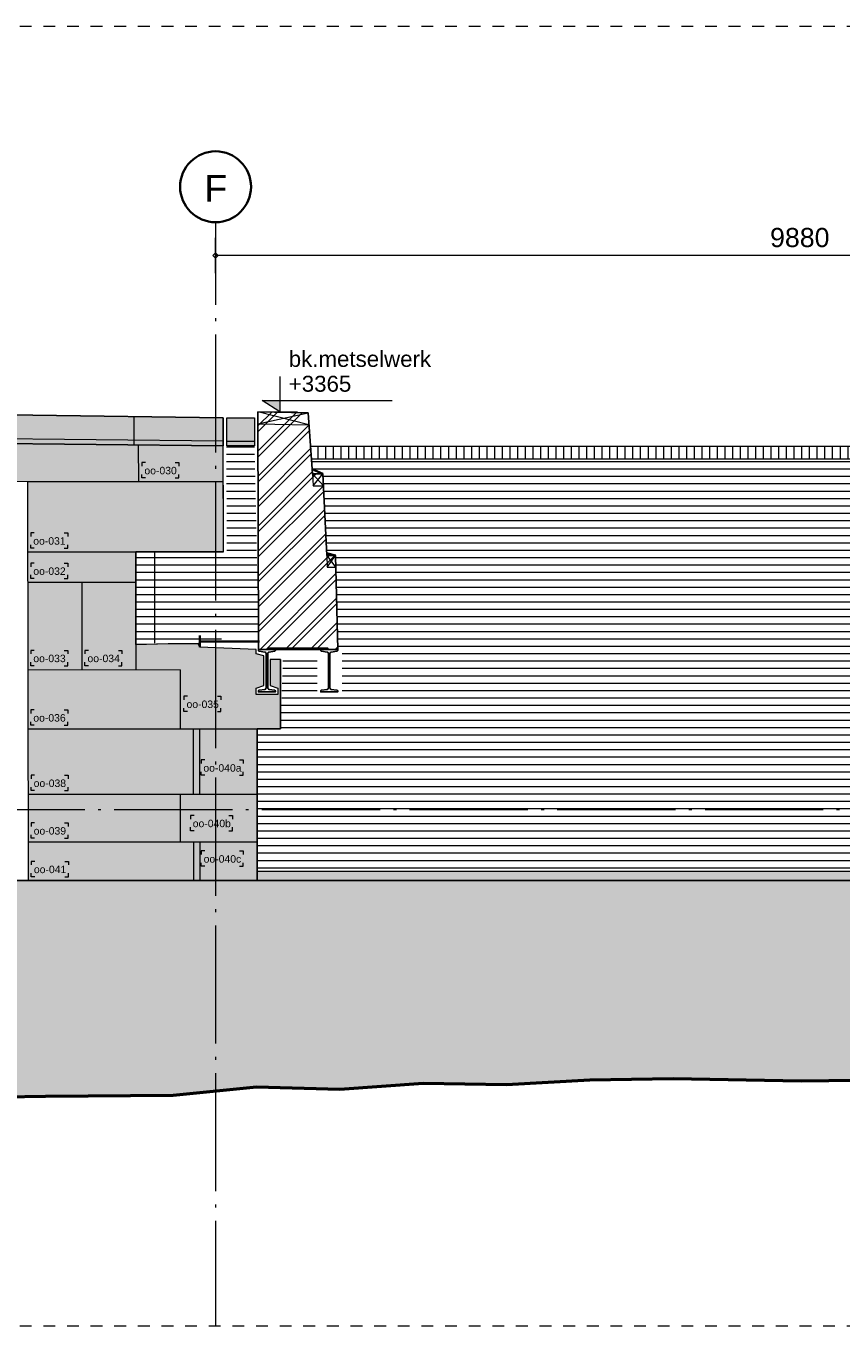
# Model space of a CAD drawing. Extents: x -294884 to 286267, y 0 to 1429765.
# Tile 52 of 99: x -7997 to -1099, y 369935 to 380935. Entities that reach past the tile are written whole.
import ezdxf

# ---------------------------------------------------------------- set-up
doc = ezdxf.new("R2010")
doc.units = 0
doc.header["$MEASUREMENT"] = 0
doc.linetypes.add('DASHDOT', pattern=[1250, 1000, -112.5, 25, -112.5])
doc.linetypes.add('DASHED', pattern=[200, 100, -100])
for name, color, linetype in [('A-0030-STRAMIEN', 1, 'Continuous'), ('A-0038-STR-MAATLIJN', 1, 'Continuous'), ('A-0250-PROFIEL', 1, 'Continuous'), ('A-0306--', 1, 'Continuous'), ('A-0307-TEKST', 7, 'Continuous'), ('A-1130-TXT+MT-BE', 1, 'Continuous')]:
    doc.layers.add(name, color=color, linetype=linetype)
doc.dimstyles.new('@D03ST', dxfattribs={"dimtxt": 162, "dimasz": 1, "dimexe": 0.18, "dimexo": 0.0625, "dimgap": 16.2, "dimtad": 1, "dimdec": 0, "dimzin": 0, "dimdsep": 46, "dimtxsty": 'Standard', "dimblk": '^SD03____100_10', "dimcen": 0.09, "dimse1": 1, "dimse2": 1, "dimclrd": 1, "dimadec": 0, "dimazin": 0, "dimtfac": 1, "dimtdec": 4, "dimtmove": 0, "dimatfit": 3, "dimfxl": 0, "dimtolj": 1, "dimtzin": 0, "dimlwd": 13, "dimarcsym": 0})
pattern_1 = [(0, (0, 0), (0, 62.5), [])]

# ---------------------------------------------------------------- blocks, each defined once
blk = doc.blocks.new('*D')
at = {"color": 1, "linetype": 'Continuous', "lineweight": 13}
for points in [[(62927, 114665), (63143, 119960)], [(63293, 119954), (62993, 119966)], [(79682, 118845), (79383, 118875)], [(79499, 118522), (79533, 118860)], [(79106, 118562), (78808, 118592)], [(78427, 113303), (78957, 118577)], [(79148, 115040), (79499, 118522)], [(79648, 118507), (79349, 118537)], [(79648, 118507), (79349, 118537)], [(78968, 113249), (79148, 115040)], [(79298, 115025), (78999, 115055)], [(79298, 115025), (78999, 115055)], [(63077, 114659), (62777, 114671)], [(78576, 113288), (78278, 113318)], [(79118, 113234), (78819, 113264)], [(79118, 113234), (78819, 113264)], [(78934, 112910), (78968, 113249)], [(79084, 112895), (78785, 112925)], [(-122398, 58428), (-122398, 58128)], [(-117098, 58425), (-117098, 58125)], [(-117098, 58275), (-122398, 58278)], [(26619, -2220), (26619, -1920)], [(26619, -2220), (26619, -1920)], [(31919, -2220), (31919, -1920)], [(31919, -2220), (31919, -1920)], [(26619, -2070), (31919, -2070)], [(26619, -2070), (31919, -2070)], [(117098, -58425), (117098, -58125)], [(122398, -58428), (122398, -58128)], [(117098, -58275), (122398, -58278)]]:
    blk.add_lwpolyline(points, dxfattribs=at)
at = {"color": 7, "linetype": 'Continuous', "lineweight": 18}
for points in [[(63166, 119959), (63144, 119983), (63120, 119961), (63142, 119937)], [(79555, 118858), (79535, 118883), (79510, 118863), (79530, 118838)], [(78980, 118574), (78960, 118599), (78934, 118579), (78955, 118554)], [(79521, 118520), (79501, 118545), (79476, 118524), (79496, 118499)], [(79521, 118520), (79501, 118545), (79476, 118524), (79496, 118499)], [(79171, 115037), (79151, 115063), (79126, 115042), (79146, 115017)], [(79171, 115037), (79151, 115063), (79126, 115042), (79146, 115017)], [(62950, 114664), (62928, 114688), (62904, 114666), (62926, 114642)], [(78450, 113301), (78429, 113326), (78404, 113305), (78425, 113280)], [(78991, 113246), (78971, 113272), (78945, 113251), (78966, 113226)], [(78991, 113246), (78971, 113272), (78945, 113251), (78966, 113226)], [(78957, 112908), (78937, 112933), (78911, 112913), (78932, 112888)], [(-122398, 58301), (-122421, 58278), (-122398, 58255), (-122375, 58278)], [(-117098, 58298), (-117121, 58275), (-117098, 58252), (-117075, 58275)], [(26619, -2093), (26642, -2070), (26619, -2047), (26596, -2070)], [(26619, -2093), (26642, -2070), (26619, -2047), (26596, -2070)], [(31919, -2093), (31942, -2070), (31919, -2047), (31896, -2070)], [(31919, -2093), (31942, -2070), (31919, -2047), (31896, -2070)], [(117098, -58298), (117121, -58275), (117098, -58252), (117075, -58275)], [(122398, -58301), (122421, -58278), (122398, -58255), (122375, -58278)]]:
    blk.add_lwpolyline(points, close=True, dxfattribs=at)
at = {"layer": 'A-0030-STRAMIEN', "color": 1, "linetype": 'Continuous', "lineweight": 13}
for points in [[(139855, 104285), (140818, 109496)], [(140965, 109469), (140670, 109524)], [(140003, 104257), (139708, 104312)], [(150193, -2166), (150193, -1866)], [(155493, -2166), (155493, -1866)], [(150193, -2016), (155493, -2016)], [(162027, -30782), (162027, -31082)], [(167327, -30782), (167327, -31082)], [(167327, -30932), (162027, -30932)]]:
    blk.add_lwpolyline(points, dxfattribs=at)
at = {"layer": 'A-0030-STRAMIEN', "color": 7, "linetype": 'Continuous', "lineweight": 18}
for points in [[(140840, 109492), (140822, 109519), (140795, 109501), (140814, 109474)], [(139878, 104280), (139859, 104307), (139833, 104289), (139851, 104262)], [(150193, -2039), (150216, -2016), (150193, -1993), (150170, -2016)], [(155493, -2039), (155516, -2016), (155493, -1993), (155470, -2016)], [(162027, -30909), (162004, -30932), (162027, -30955), (162050, -30932)], [(167327, -30909), (167304, -30932), (167327, -30955), (167350, -30932)]]:
    blk.add_lwpolyline(points, close=True, dxfattribs=at)
at = {"layer": 'A-0038-STR-MAATLIJN', "color": 7, "linetype": 'Continuous', "lineweight": 18}
for points in [[(54797, 129790), (54775, 129813), (54751, 129791), (54773, 129768)], [(95253, 122694), (95232, 122719), (95207, 122698), (95228, 122673)], [(54234, 116190), (54212, 116214), (54188, 116192), (54210, 116168)], [(134756, 116152), (134737, 116179), (134711, 116161), (134729, 116134)], [(141535, 114904), (141516, 114930), (141490, 114912), (141508, 114885)], [(140545, 109547), (140527, 109574), (140500, 109555), (140519, 109528)], [(140545, 109547), (140527, 109574), (140500, 109555), (140519, 109528)], [(132961, 106437), (132943, 106463), (132916, 106445), (132934, 106418)], [(139738, 105178), (139720, 105205), (139693, 105186), (139712, 105159)], [(139738, 105178), (139720, 105205), (139693, 105186), (139712, 105159)], [(139583, 104335), (139564, 104362), (139538, 104343), (139556, 104317)], [(93554, 103790), (93533, 103815), (93508, 103794), (93529, 103769)], [(58987, 102748), (59011, 102770), (58989, 102794), (58965, 102772)], [(64710, 102511), (64734, 102533), (64712, 102557), (64688, 102535)], [(136387, 96140), (136414, 96158), (136396, 96185), (136369, 96167)], [(141956, 95112), (141982, 95130), (141964, 95157), (141937, 95138)], [(98415, 84674), (98440, 84695), (98419, 84720), (98394, 84699)], [(105362, 84050), (105387, 84071), (105366, 84096), (105342, 84075)], [(27759, -1278), (27736, -1301), (27759, -1324), (27782, -1301)], [(41370, -1275), (41347, -1298), (41370, -1321), (41393, -1298)], [(80074, -1279), (80051, -1302), (80074, -1325), (80097, -1302)], [(99055, -1275), (99032, -1298), (99055, -1321), (99078, -1298)], [(151050, -1293), (151073, -1270), (151050, -1247), (151027, -1270)], [(160941, -1293), (160964, -1270), (160941, -1247), (160918, -1270)], [(150193, -1739), (150216, -1716), (150193, -1693), (150170, -1716)], [(151050, -1739), (151073, -1716), (151050, -1693), (151027, -1716)], [(151050, -1739), (151073, -1716), (151050, -1693), (151027, -1716)], [(155493, -1739), (155516, -1716), (155493, -1693), (155470, -1716)], [(155493, -1739), (155516, -1716), (155493, -1693), (155470, -1716)], [(160941, -1739), (160964, -1716), (160941, -1693), (160918, -1716)], [(163921, -1806), (163944, -1783), (163921, -1760), (163898, -1783)], [(167496, -1806), (167519, -1783), (167496, -1760), (167473, -1783)], [(85620, -1954), (85643, -1931), (85620, -1908), (85597, -1931)], [(85620, -1954), (85643, -1931), (85620, -1908), (85597, -1931)], [(87964, -2634), (87987, -2611), (87964, -2588), (87941, -2611)], [(89764, -2634), (89787, -2611), (89764, -2588), (89741, -2611)], [(89764, -2634), (89787, -2611), (89764, -2588), (89741, -2611)], [(93264, -2634), (93287, -2611), (93264, -2588), (93241, -2611)], [(16419, -29586), (16442, -29609), (16419, -29632), (16396, -29609)], [(30030, -29589), (30053, -29612), (30030, -29635), (30007, -29612)], [(85801, -29618), (85824, -29641), (85801, -29664), (85778, -29641)], [(104781, -29622), (104804, -29645), (104781, -29668), (104758, -29645)], [(156589, -30076), (156566, -30053), (156589, -30030), (156612, -30053)], [(166470, -30076), (166447, -30053), (166470, -30030), (166492, -30053)], [(91591, -30780), (91568, -30757), (91591, -30734), (91614, -30757)], [(95091, -30780), (95068, -30757), (95091, -30734), (95114, -30757)], [(95091, -30780), (95068, -30757), (95091, -30734), (95114, -30757)], [(96891, -30780), (96868, -30757), (96891, -30734), (96914, -30757)]]:
    blk.add_lwpolyline(points, close=True, dxfattribs=at)
at = {"layer": 'A-0038-STR-MAATLIJN', "color": 1, "linetype": 'Continuous', "lineweight": 13}
for points in [[(54211, 116191), (54774, 129790)], [(54924, 129784), (54624, 129797)], [(93531, 103792), (95230, 122696)], [(95379, 122683), (95080, 122709)], [(54361, 116185), (54061, 116197)], [(134881, 116129), (134586, 116184)], [(132939, 106441), (134733, 116156)], [(140523, 109551), (141512, 114908)], [(141660, 114881), (141365, 114935)], [(140670, 109524), (140375, 109578)], [(140670, 109524), (140375, 109578)], [(139716, 105182), (140523, 109551)], [(133086, 106414), (132791, 106468)], [(139560, 104339), (139716, 105182)], [(139863, 105155), (139568, 105209)], [(139863, 105155), (139568, 105209)], [(139708, 104312), (139413, 104366)], [(93680, 103778), (93382, 103805)], [(58982, 102621), (58994, 102921)], [(58988, 102771), (64711, 102534)], [(64705, 102384), (64717, 102684)], [(136364, 96015), (136419, 96310)], [(136392, 96163), (141960, 95134)], [(141932, 94987), (141987, 95282)], [(98404, 84548), (98430, 84847)], [(98417, 84697), (105364, 84073)], [(105351, 83924), (105378, 84222)], [(27759, -1151), (27759, -1451)], [(41370, -1148), (41370, -1448)], [(80074, -1152), (80074, -1452)], [(99055, -1148), (99055, -1448)], [(151050, -1420), (151050, -1120)], [(160941, -1420), (160941, -1120)], [(41370, -1298), (27759, -1301)], [(99055, -1298), (80074, -1302)], [(151050, -1270), (160941, -1270)], [(150193, -1866), (150193, -1566)], [(151050, -1866), (151050, -1566)], [(151050, -1866), (151050, -1566)], [(155493, -1866), (155493, -1566)], [(155493, -1866), (155493, -1566)], [(160941, -1866), (160941, -1566)], [(163921, -1933), (163921, -1633)], [(167496, -1933), (167496, -1633)], [(150193, -1716), (151050, -1716)], [(151050, -1716), (155493, -1716)], [(155493, -1716), (160941, -1716)], [(85620, -2081), (85620, -1781)], [(85620, -2081), (85620, -1781)], [(163921, -1783), (167496, -1783)], [(87964, -2761), (87964, -2461)], [(89764, -2761), (89764, -2461)], [(89764, -2761), (89764, -2461)], [(93264, -2761), (93264, -2461)], [(87964, -2611), (89764, -2611)], [(89764, -2611), (93264, -2611)], [(16419, -29459), (16419, -29759)], [(30030, -29462), (30030, -29762)], [(85801, -29491), (85801, -29791)], [(104781, -29495), (104781, -29795)], [(16419, -29609), (30030, -29612)], [(85801, -29641), (104781, -29645)], [(156589, -30203), (156589, -29903)], [(166470, -30203), (166470, -29903)], [(166470, -30053), (156589, -30053)], [(91591, -30907), (91591, -30607)], [(95091, -30907), (95091, -30607)], [(95091, -30907), (95091, -30607)], [(96891, -30907), (96891, -30607)], [(95091, -30757), (91591, -30757)], [(96891, -30757), (95091, -30757)]]:
    blk.add_lwpolyline(points, dxfattribs=at)
at = {"layer": 'A-0038-STR-MAATLIJN', "color": 1, "linetype": 'Continuous'}
blk.add_point((85620, -1931), dxfattribs=at)
at = {"layer": 'A-1130-TXT+MT-BE', "color": 7, "linetype": 'Continuous', "lineweight": 18}
for points in [[(63183, 129448), (63161, 129471), (63137, 129449), (63159, 129426)], [(62797, 119974), (62774, 119998), (62751, 119976), (62773, 119952)], [(62797, 119974), (62774, 119998), (62751, 119976), (62773, 119952)], [(62627, 115817), (62605, 115841), (62581, 115819), (62603, 115795)], [(62627, 115817), (62605, 115841), (62581, 115819), (62603, 115795)], [(62581, 114678), (62559, 114702), (62535, 114680), (62557, 114656)], [(-131879, 57937), (-131902, 57914), (-131879, 57891), (-131856, 57914)], [(-122398, 57931), (-122421, 57908), (-122398, 57885), (-122375, 57908)], [(-122398, 57931), (-122421, 57908), (-122398, 57885), (-122375, 57908)], [(-118237, 57929), (-118260, 57906), (-118237, 57883), (-118214, 57906)], [(-118237, 57929), (-118260, 57906), (-118237, 57883), (-118214, 57906)], [(-117097, 57928), (-117120, 57905), (-117097, 57882), (-117074, 57905)], [(26618, -1723), (26641, -1700), (26618, -1677), (26595, -1700)], [(27759, -1723), (27782, -1700), (27759, -1677), (27736, -1700)], [(27759, -1723), (27782, -1700), (27759, -1677), (27736, -1700)], [(31919, -1723), (31942, -1700), (31919, -1677), (31896, -1700)], [(31919, -1723), (31942, -1700), (31919, -1677), (31896, -1700)], [(41400, -1723), (41423, -1700), (41400, -1677), (41377, -1700)], [(25452, -30693), (25475, -30670), (25452, -30647), (25429, -30670)], [(30752, -30693), (30775, -30670), (30752, -30647), (30729, -30670)], [(70982, -33871), (70960, -33848), (70937, -33871), (70960, -33894)], [(115063, -33871), (115040, -33848), (115017, -33871), (115040, -33894)], [(70982, -34871), (70960, -34848), (70937, -34871), (70960, -34894)], [(115063, -34871), (115040, -34848), (115017, -34871), (115040, -34894)], [(117097, -57928), (117120, -57905), (117097, -57882), (117074, -57905)], [(118237, -57929), (118260, -57906), (118237, -57883), (118214, -57906)], [(118237, -57929), (118260, -57906), (118237, -57883), (118214, -57906)], [(122398, -57931), (122421, -57908), (122398, -57885), (122375, -57908)], [(122398, -57931), (122421, -57908), (122398, -57885), (122375, -57908)], [(131879, -57937), (131902, -57914), (131879, -57891), (131856, -57914)]]:
    blk.add_lwpolyline(points, close=True, dxfattribs=at)
at = {"layer": 'A-1130-TXT+MT-BE', "color": 1, "linetype": 'Continuous', "lineweight": 13}
for points in [[(62774, 119975), (63160, 129448)], [(63310, 129442), (63010, 129455)], [(62604, 115818), (62774, 119975)], [(62923, 119969), (62624, 119981)], [(62923, 119969), (62624, 119981)], [(62754, 115812), (62454, 115824)], [(62754, 115812), (62454, 115824)], [(62558, 114679), (62604, 115818)], [(62708, 114673), (62408, 114685)], [(-131879, 58064), (-131879, 57764)], [(-122398, 58058), (-122398, 57758)], [(-122398, 58058), (-122398, 57758)], [(-118237, 58056), (-118237, 57756)], [(-118237, 58056), (-118237, 57756)], [(-117097, 58055), (-117097, 57755)], [(-122398, 57908), (-131879, 57914)], [(-118237, 57906), (-122398, 57908)], [(-117097, 57905), (-118237, 57906)], [(26618, -1850), (26618, -1550)], [(27759, -1850), (27759, -1550)], [(27759, -1850), (27759, -1550)], [(31919, -1850), (31919, -1550)], [(31919, -1850), (31919, -1550)], [(41400, -1850), (41400, -1550)], [(26618, -1700), (27759, -1700)], [(27759, -1700), (31919, -1700)], [(31919, -1700), (41400, -1700)], [(25452, -30820), (25452, -30520)], [(30752, -30820), (30752, -30520)], [(25452, -30670), (30752, -30670)], [(71110, -33871), (70810, -33871)], [(70960, -34871), (70960, -33871)], [(115190, -33871), (114890, -33871)], [(115040, -34871), (115040, -33871)], [(71110, -34871), (70810, -34871)], [(115190, -34871), (114890, -34871)], [(117097, -58055), (117097, -57755)], [(118237, -58056), (118237, -57756)], [(118237, -58056), (118237, -57756)], [(122398, -58058), (122398, -57758)], [(122398, -58058), (122398, -57758)], [(131879, -58064), (131879, -57764)], [(117097, -57905), (118237, -57906)], [(118237, -57906), (122398, -57908)], [(122398, -57908), (131879, -57914)]]:
    blk.add_lwpolyline(points, dxfattribs=at)
at = {"color": 7, "linetype": 'Continuous', "char_height": 135, "attachment_point": 7, "line_spacing_factor": 0.933333}
for s, insert, rotation in [('{\\fArial|b0|i0|c12|p0;340}', (79443, 118543), 84.2582), ('{\\fArial|b0|i0|c12|p0;5300}', (62969, 117109), 87.6654), ('{\\fArial|b0|i0|c12|p0;3500}', (79246, 116581), 84.2577), ('{\\fArial|b0|i0|c12|p0;5300}', (78614, 115740), 84.2577), ('{\\fArial|b0|i0|c12|p0;1800}', (78980, 113945), 84.2577), ('{\\fArial|b0|i0|c12|p0;340}', (78879, 112931), 84.2582), ('{\\fArial|b0|i0|c12|p0;5300}', (-119954, 58369), 359.9654), ('{\\fArial|b0|i0|c12|p0;5300}', (119541, -58219), 359.9654)]:
    blk.add_mtext(s, dxfattribs=dict(at, insert=insert, rotation=rotation))
at = {"color": 7, "linetype": 'Continuous', "insert": (29063, -2013), "char_height": 135, "attachment_point": 7, "line_spacing_factor": 0.933333}
blk.add_mtext('{\\fArial|b0|i0|c12|p0;5300}', dxfattribs=at)
blk.add_mtext('{\\fArial|b0|i0|c12|p0;5300}', dxfattribs=at)
at = {"layer": 'A-0030-STRAMIEN', "color": 7, "linetype": 'Continuous', "insert": (140224, 106660), "char_height": 162, "attachment_point": 7, "rotation": 79.5354, "line_spacing_factor": 0.933333}
blk.add_mtext('{\\fArial|b0|i0|c12|p0;5300}', dxfattribs=at)
at = {"layer": 'A-0030-STRAMIEN', "color": 7, "linetype": 'Continuous', "char_height": 162, "attachment_point": 7, "line_spacing_factor": 0.933333}
for insert in [(152596, -1947), (164429, -30821)]:
    blk.add_mtext('{\\fArial|b0|i0|c12|p0;5300}', dxfattribs=dict(at, insert=insert))
at = {"layer": 'A-0038-STR-MAATLIJN', "color": 7, "linetype": 'Continuous', "char_height": 162, "attachment_point": 7, "line_spacing_factor": 0.933333}
for s, insert, rotation in [('{\\fArial|b0|i0|c12|p0;13611}', (54411, 122684), 87.6307), ('{\\fArial|b0|i0|c12|p0;18980}', (94284, 112942), 84.865), ('{\\fArial|b0|i0|c12|p0;5448}', (140905, 111999), 79.5354), ('{\\fArial|b0|i0|c12|p0;9880}', (133723, 111068), 79.535), ('{\\fArial|b0|i0|c12|p0;4443}', (140007, 107136), 79.5354), ('{\\fArial|b0|i0|c12|p0;857}', (139536, 104591), 79.5354), ('{\\fArial|b0|i0|c12|p0;5728}', (61605, 102732), 357.6307), ('{\\fArial|b0|i0|c12|p0;5662}', (138945, 95761), 349.535), ('{\\fArial|b0|i0|c12|p0;6975}', (101650, 84476), 354.865), ('{\\fArial|b0|i0|c12|p0;13611}', (34255, -1189), 0.011), ('{\\fArial|b0|i0|c12|p0;18980}', (89255, -1189), 0.011), ('{\\fArial|b0|i0|c12|p0;9890}', (155748, -1201), 0), ('{\\fArial|b0|i0|c12|p0;13611}', (22915, -29499), 359.989), ('{\\fArial|b0|i0|c12|p0;18980}', (94982, -29532), 359.989), ('{\\fArial|b0|i0|c12|p0;9880}', (161282, -29984), 360)]:
    blk.add_mtext(s, dxfattribs=dict(at, insert=insert, rotation=rotation))
for s, insert in [('{\\fArial|b0|i0|c12|p0;857}', (150436, -1647)), ('{\\fArial|b0|i0|c12|p0;4443}', (153024, -1647)), ('{\\fArial|b0|i0|c12|p0;5448}', (157970, -1647)), ('{\\fArial|b0|i0|c12|p0;3575}', (165461, -1714)), ('{\\fArial|b0|i0|c12|p0;1800}', (88617, -2542)), ('{\\fArial|b0|i0|c12|p0;3500}', (91267, -2542)), ('{\\fArial|b0|i0|c12|p0;3500}', (93094, -30688)), ('{\\fArial|b0|i0|c12|p0;1800}', (95744, -30688))]:
    blk.add_mtext(s, dxfattribs=dict(at, insert=insert))
at = {"layer": 'A-1130-TXT+MT-BE', "color": 7, "linetype": 'Continuous', "char_height": 135, "attachment_point": 7, "line_spacing_factor": 0.933333}
for s, insert, rotation in [('{\\fArial|b0|i0|c12|p0;9481}', (62901, 124508), 87.6653), ('{\\fArial|b0|i0|c12|p0;4160}', (62623, 117693), 87.6653), ('{\\fArial|b0|i0|c12|p0;1140}', (62515, 115045), 87.6653), ('{\\fArial|b0|i0|c12|p0;9481}', (-127344, 58004), 359.9653), ('{\\fArial|b0|i0|c12|p0;4160}', (-120524, 58000), 359.9653), ('{\\fArial|b0|i0|c12|p0;1140}', (-117873, 57998), 359.9653), ('{\\fArial|b0|i0|c12|p0;1140}', (26982, -1643), 360), ('{\\fArial|b0|i0|c12|p0;4160}', (29633, -1643), 360), ('{\\fArial|b0|i0|c12|p0;9481}', (36454, -1643), 360), ('{\\fArial|b0|i0|c12|p0;1000}', (70902, -34578), 90), ('{\\fArial|b0|i0|c12|p0;1000}', (114982, -34578), 90), ('{\\fArial|b0|i0|c12|p0;1140}', (117461, -57848), 359.9654), ('{\\fArial|b0|i0|c12|p0;4160}', (120111, -57849), 359.9654), ('{\\fArial|b0|i0|c12|p0;9481}', (126932, -57853), 359.9654)]:
    blk.add_mtext(s, dxfattribs=dict(at, insert=insert, rotation=rotation))
at = {"layer": 'A-1130-TXT+MT-BE', "color": 7, "linetype": 'Continuous', "insert": (27896, -30612), "char_height": 135, "attachment_point": 7, "line_spacing_factor": 0.933333}
blk.add_mtext('{\\fArial|b0|i0|c12|p0;5300}', dxfattribs=at)
blk = doc.blocks.new('^SD03____100_10')
at = {"layer": 'A-0038-STR-MAATLIJN', "color": 1, "linetype": 'Continuous', "lineweight": 13}
blk.add_lwpolyline([(0, -150), (0, 150)], dxfattribs=at)
at = {"layer": 'A-0038-STR-MAATLIJN', "color": 7, "linetype": 'Continuous', "lineweight": 18}
blk.add_lwpolyline([(0, -23), (23, 0), (0, 23), (-23, 0)], close=True, dxfattribs=at)
blk = doc.blocks.new('M-NIEUW_131')
at = {"linetype": 'Continuous', "lineweight": 5}
for color, points in [(8, [(153425.9, -31629.2), (153425.9, -31589.2, -1.0222101), (153428.1, -31381.6), (156653.2, -31426.3), (156653.8, -31664.1)]), (8, [(156683.8, -31664.1), (156683.2, -31426.3), (156917.7, -31426.3), (156918.2, -31664.4)]), (8, [(153425.9, -31629.2), (156653.8, -31664.1), (156655.9, -32559.6), (155914.8, -32560.5), (155914.8, -33344.7), (156440.8, -33337.2), (156455.4, -33367.9), (156932.2, -33386.3), (156932.2, -33424.8), (156997.2, -33441.2), (156997.2, -33691.4), (156932.2, -33712.9), (156932.2, -33766.3), (157115.2, -33766.3), (157115.2, -33713.5), (157050.2, -33691.4), (157050.2, -33470), (157140, -33470), (157140, -34057.7), (156940, -34057.7), (156940, -35340), (155002.9, -35340), (154996.2, -31963.9), (154493.4, -31959.8), (154437.3, -35340), (153438.3, -35340)]), (8, [(156940, -35261.2), (162421.2, -35261.2), (162711.2, -35261.2), (162711.2, -35340), (162591.2, -35340), (156940, -35340)]), (111, [(135731.7, -37881.6), (135731.7, -35340), (190211.5, -35340), (190211.5, -37521.2), (187670.8, -37521.2), (185410.3, -37600), (183323.5, -37730), (181017.9, -37730), (180312.2, -37700), (179606.6, -37680), (178900.9, -37650), (177489.6, -37600), (176408.5, -37480), (175702.8, -37410), (174997.2, -37370), (174291.5, -37330), (173585.8, -37270), (172880.2, -37210), (168976.5, -37010), (168270.8, -37010), (167565.2, -37000), (166859.5, -37000), (165778.4, -37000), (165072.7, -37000), (164367.1, -37000), (163661.4, -37030), (162955.8, -37030), (162250.1, -37030), (161544.4, -37040), (160463.3, -37020), (159757.7, -37030), (159052, -37070), (158346.3, -37060), (157640.7, -37110), (156935, -37090), (156229.4, -37160), (155148.3, -37170), (154442.6, -37180), (153361.5, -37200), (152280.4, -37220), (151199.2, -37230), (150118.2, -37250), (149412.5, -37270), (148706.8, -37290), (148001.2, -37310), (146920, -37310), (146214.4, -37370), (145508.7, -37390), (144803.1, -37410), (143722, -37370), (143016.3, -37480), (142310.7, -37500), (140523.9, -37480), (139818.2, -37590), (139112.6, -37610), (137701.2, -37730), (136995.6, -37820), (136289.9, -37850)])]:
    blk.add_hatch(color=color, dxfattribs=at).paths.add_polyline_path(points, flags=0)
h = blk.add_hatch(dxfattribs=at)
h.set_pattern_fill('@AVMWH2', color=251, style=0, pattern_type=0)
h.set_pattern_definition(pattern_1)
h.paths.add_polyline_path([(155914.8, -33344.7), (156952.2, -33275), (156918.2, -31664.4), (156680.8, -31664.4), (156685.9, -32589.6), (155914.8, -32560.5)], flags=0)
h = blk.add_hatch(dxfattribs=at)
h.set_pattern_fill('@AVMWV', color=8, style=0, pattern_type=0)
h.set_pattern_definition([(90, (0, 0), (-65, 4e-15), [])])
h.paths.add_polyline_path([(157392.9, -31667.3), (157400.9, -31777.3), (167176.6, -31777.3), (167176.6, -31667.3)], flags=0)
h = blk.add_hatch(dxfattribs=at)
h.set_pattern_fill('@AVMWH2', color=251, style=0, pattern_type=0)
h.set_pattern_definition(pattern_1)
h.paths.add_polyline_path([(156940, -35261.2), (156940, -34057.7), (157140, -34057.7), (157160, -33471.2), (157450, -33481.1), (157450, -33791.2), (157660, -33791.2), (157660, -33411.2), (157621.9, -33361.2), (157603.8, -32590.8), (157528.6, -32571.8), (157498.2, -31998.8), (157405.7, -31958.6), (157400.9, -31777.3), (162178.8, -31777.3), (162174.4, -32239.9), (162178.8, -32239.9), (162178.8, -31777.3), (170409.8, -31777.3), (170409.5, -31934.3), (170852.7, -31928.6), (170850, -32286.8), (171064.6, -32286.8), (171064.6, -32746.8), (170850, -32746.8), (170850, -33206.8), (171064.6, -33206.8), (171064.6, -33666.8), (170850, -33666.8), (170850, -34126.8), (171076.7, -34126.8), (171076.7, -34586.8), (170645.8, -34586.8), (170645.8, -35219.8), (170640.8, -35340), (169950, -35340), (169950, -34902), (166810, -34902), (166810, -34527), (166920, -34527), (166920, -34090), (166810, -34090), (166810, -33778), (166920, -33778), (166920, -33466), (166810, -33466), (166810, -33090), (166920, -33090), (166920, -32715), (166840, -32715), (166840, -32239.9), (166225, -32239.9), (166225, -32715), (166305, -32715), (166305, -33090), (166220, -33090), (166225, -33466), (166305, -33466), (166305, -33778), (166225, -33778), (166225, -34090), (166360, -34090), (166360, -34527), (166440, -34527), (166440, -34902), (164470, -34902), (164470, -35261.2), (163011.2, -35261.2), (163011.2, -34653), (163131.2, -34653), (163131.2, -34155), (163011.2, -34155), (163011.2, -33590), (163131.2, -33590), (163131.2, -33215), (163011.2, -33215), (163011.2, -32715), (163131.2, -32715), (163131.2, -32239.9), (162591.2, -32239.9), (162591.2, -32715), (162421.2, -32715), (162421.2, -33215), (162581.2, -33215), (162581.2, -33590), (162421.2, -33590), (162421.2, -35261.2)], flags=0)
at = {"color": 7, "linetype": 'DASHED', "lineweight": 0}
blk.add_lwpolyline([(135731.7, -39111), (135731.7, -28111), (190231.7, -28111), (190231.7, -39111)], close=True, dxfattribs=at)
at = {"color": 8, "linetype": 'Continuous', "lineweight": 13}
blk.add_lwpolyline([(153425.9, -31629.2), (153425.9, -31589.2, -1.0222101), (153428.1, -31381.6), (156653.2, -31426.3), (156653.8, -31664.1)], format="xyb", close=True, dxfattribs=at)
at = {"color": 7, "linetype": 'Continuous', "lineweight": 18}
for points in [[(156653.2, -31426.3), (153428.1, -31381.6)], [(156655.9, -32559.6), (156653.2, -31426.3)], [(156947.6, -31376.1), (157371.7, -31385.2)], [(156947.6, -31376.1), (156952.2, -33275)], [(157405.7, -31860.8), (157371.7, -31385.2)], [(156653.7, -31624.1), (153425.9, -31589.2)], [(157498.2, -31901.1), (157405.7, -31860.8)], [(154493.4, -31959.8), (154996.2, -31963.9), (155002.9, -35340)], [(157528.6, -32571.8), (157498.2, -31901.1)], [(156655.9, -32559.6), (155914.8, -32560.5), (155914.8, -33344.7), (156189.2, -33337.2), (156440.8, -33337.2)], [(157603.8, -32590.8), (157528.6, -32571.8)], [(157603.8, -32590.8), (157603.8, -32833.6)], [(156455.4, -33267.9), (156455.4, -33367.9)], [(156961, -33317.9), (156455.4, -33317.9)]]:
    blk.add_lwpolyline(points, dxfattribs=at)
at = {"color": 1, "linetype": 'Continuous', "lineweight": 13}
for points in [[(155900.8, -31656), (155900.8, -31415.9)], [(153425.9, -31629.2), (156653.8, -31664.1)], [(156070.8, -32566.4), (156070.8, -33334.2)], [(156940, -35261.2), (162421.2, -35261.2)]]:
    blk.add_lwpolyline(points, dxfattribs=at)
at = {"color": 8, "linetype": 'Continuous', "lineweight": 13}
for points in [[(156683.8, -31664.1), (156683.2, -31426.3), (156917.7, -31426.3), (156918.2, -31664.4)], [(156940, -35261.2), (162421.2, -35261.2), (162711.2, -35261.2), (162711.2, -35340), (162591.2, -35340), (156940, -35340)]]:
    blk.add_lwpolyline(points, close=True, dxfattribs=at)
blk.add_lwpolyline([(154493.4, -31959.8), (154996.2, -31963.9), (155002.9, -35340), (156940, -35340), (156940, -34057.7), (157140, -34057.7), (157140, -33470), (157050.2, -33470), (157050.2, -33691.4), (157115.2, -33713.5), (157115.2, -33766.3), (156932.2, -33766.3), (156932.2, -33712.9), (156997.2, -33691.4), (156997.2, -33441.2), (156932.2, -33424.8), (156932.2, -33386.3), (156455.4, -33367.9), (156440.8, -33337.2), (155914.8, -33344.7), (155914.8, -32560.5), (156655.9, -32559.6), (156653.8, -31664.1), (153425.9, -31629.2)], dxfattribs=at)
at = {"color": 8, "linetype": 'Continuous', "lineweight": 5}
for points in [[(155938.2, -31965), (155936.6, -31656.4)], [(154996.2, -31963.9), (156653.2, -31965)], [(154997.4, -32560.5), (155914.8, -32560.5)], [(154997.9, -32816.3), (155914.8, -32816.3)], [(155456.3, -32816.3), (155456.3, -33554.7)], [(155914.8, -33344.7), (155914.8, -33554.7)], [(154997.9, -33554.7), (156293.5, -33557.7)], [(156293.5, -34057.7), (156293.5, -33557.7)], [(154997.9, -34057.7), (156468.3, -34057.7)], [(156403.5, -34610.7), (156403.5, -34057.7)], [(156457.2, -34610.7), (156457.2, -34057.7)], [(156468.3, -34057.7), (156940, -34057.7)], [(155001, -34610.7), (156468.3, -34610.7)], [(156293.5, -35013.7), (156293.5, -34610.7)], [(156468.3, -34610.7), (156940, -34610.7)], [(155001, -35013.7), (156468.3, -35013.7)], [(156403.5, -35013.7), (156403.5, -35340)], [(156457.2, -35013.7), (156457.2, -35340)], [(156468.3, -35013.7), (156940, -35013.7)]]:
    blk.add_lwpolyline(points, dxfattribs=at)
at = {"color": 4, "linetype": 'Continuous', "lineweight": 35}
blk.add_lwpolyline([(156455.4, -33267.9), (156455.4, -33367.9)], dxfattribs=at)
at = {"color": 1, "linetype": 'DASHDOT', "lineweight": 13}
blk.add_lwpolyline([(135731.7, -34740), (190211.5, -34740)], dxfattribs=at)
at = {"color": 111, "linetype": 'Continuous', "lineweight": 13}
for points in [[(154442.6, -37180), (155148.3, -37170), (156229.4, -37160), (156935, -37090), (157640.7, -37110), (158346.3, -37060), (159052, -37070), (159757.7, -37030), (160463.3, -37020), (161544.4, -37040), (162250.1, -37030), (162955.8, -37030), (163661.4, -37030), (164367.1, -37000), (165072.7, -37000), (165778.4, -37000), (166859.5, -37000), (167565.2, -37000), (168270.8, -37010), (168976.5, -37010)], [(190211.5, -35340), (135731.7, -35340)]]:
    blk.add_lwpolyline(points, dxfattribs=at)
at = {"color": 5, "linetype": 'Continuous', "lineweight": 25}
blk.add_lwpolyline([(135731.7, -35340), (190211.5, -35340)], dxfattribs=at)
at = {"color": 92, "linetype": 'Continuous', "lineweight": 50}
blk.add_lwpolyline([(168976.5, -37010), (168270.8, -37010), (167565.2, -37000), (166859.5, -37000), (165778.4, -37000), (165072.7, -37000), (164367.1, -37000), (163661.4, -37030), (162955.8, -37030), (162250.1, -37030), (161544.4, -37040), (160463.3, -37020), (159757.7, -37030), (159052, -37070), (158346.3, -37060), (157640.7, -37110), (156935, -37090), (156229.4, -37160), (155148.3, -37170), (154442.6, -37180)], dxfattribs=at)
at = {"layer": 'A-0030-STRAMIEN', "color": 1, "linetype": 'DASHDOT', "lineweight": 13}
blk.add_lwpolyline([(156589.3, -29471.1), (156589.3, -39111)], dxfattribs=at)
at = {"layer": 'A-0306--', "color": 1, "linetype": 'Continuous', "lineweight": 13}
for points in [[(155994.9, -31805), (155964.9, -31805), (155964.9, -31835)], [(156248.2, -31805), (156278.2, -31805), (156278.2, -31835)], [(155994.9, -31935), (155964.9, -31935), (155964.9, -31905)], [(156248.2, -31935), (156278.2, -31935), (156278.2, -31905)], [(155054.1, -32400.5), (155024.1, -32400.5), (155024.1, -32430.5)], [(155307.4, -32400.5), (155337.4, -32400.5), (155337.4, -32430.5)], [(155054.1, -32530.5), (155024.1, -32530.5), (155024.1, -32500.5)], [(155307.4, -32530.5), (155337.4, -32530.5), (155337.4, -32500.5)], [(155054.6, -32656.3), (155024.6, -32656.3), (155024.6, -32686.3)], [(155307.9, -32656.3), (155337.9, -32656.3), (155337.9, -32686.3)], [(155054.6, -32786.3), (155024.6, -32786.3), (155024.6, -32756.3)], [(155307.9, -32786.3), (155337.9, -32786.3), (155337.9, -32756.3)], [(155054.6, -33394.7), (155024.6, -33394.7), (155024.6, -33424.7)], [(155307.9, -33394.7), (155337.9, -33394.7), (155337.9, -33424.7)], [(155513, -33394.7), (155483, -33394.7), (155483, -33424.7)], [(155766.4, -33394.7), (155796.4, -33394.7), (155796.4, -33424.7)], [(155054.6, -33524.7), (155024.6, -33524.7), (155024.6, -33494.7)], [(155307.9, -33524.7), (155337.9, -33524.7), (155337.9, -33494.7)], [(155513, -33524.7), (155483, -33524.7), (155483, -33494.7)], [(155766.4, -33524.7), (155796.4, -33524.7), (155796.4, -33494.7)], [(156351.4, -33782.2), (156321.4, -33782.2), (156321.4, -33812.2)], [(156604.8, -33782.2), (156634.8, -33782.2), (156634.8, -33812.2)], [(155054.6, -33897.7), (155024.6, -33897.7), (155024.6, -33927.7)], [(155307.9, -33897.7), (155337.9, -33897.7), (155337.9, -33927.7)], [(156351.4, -33912.2), (156321.4, -33912.2), (156321.4, -33882.2)], [(156604.8, -33912.2), (156634.8, -33912.2), (156634.8, -33882.2)], [(155054.6, -34027.7), (155024.6, -34027.7), (155024.6, -33997.7)], [(155307.9, -34027.7), (155337.9, -34027.7), (155337.9, -33997.7)], [(156498, -34321.2), (156468, -34321.2), (156468, -34351.2)], [(156498, -34451.2), (156468, -34451.2), (156468, -34421.2)], [(156791.3, -34321.2), (156821.3, -34321.2), (156821.3, -34351.2)], [(156791.3, -34451.2), (156821.3, -34451.2), (156821.3, -34421.2)], [(155057.7, -34450.7), (155027.7, -34450.7), (155027.7, -34480.7)], [(155311, -34450.7), (155341, -34450.7), (155341, -34480.7)], [(155057.7, -34580.7), (155027.7, -34580.7), (155027.7, -34550.7)], [(155311, -34580.7), (155341, -34580.7), (155341, -34550.7)], [(155057.7, -34853.7), (155027.7, -34853.7), (155027.7, -34883.7)], [(155311, -34853.7), (155341, -34853.7), (155341, -34883.7)], [(156408, -34791.2), (156378, -34791.2), (156378, -34821.2)], [(156701.3, -34791.2), (156731.3, -34791.2), (156731.3, -34821.2)], [(155057.7, -34983.7), (155027.7, -34983.7), (155027.7, -34953.7)], [(155311, -34983.7), (155341, -34983.7), (155341, -34953.7)], [(156408, -34921.2), (156378, -34921.2), (156378, -34891.2)], [(156701.3, -34921.2), (156731.3, -34921.2), (156731.3, -34891.2)], [(155059.6, -35180), (155029.6, -35180), (155029.6, -35210)], [(155312.9, -35180), (155342.9, -35180), (155342.9, -35210)], [(156498, -35091.2), (156468, -35091.2), (156468, -35121.2)], [(156498, -35221.2), (156468, -35221.2), (156468, -35191.2)], [(156791.3, -35091.2), (156821.3, -35091.2), (156821.3, -35121.2)], [(156791.3, -35221.2), (156821.3, -35221.2), (156821.3, -35191.2)], [(155059.6, -35310), (155029.6, -35310), (155029.6, -35280)], [(155312.9, -35310), (155342.9, -35310), (155342.9, -35280)]]:
    blk.add_lwpolyline(points, dxfattribs=at)
at = {"layer": 'A-0307-TEKST', "color": 7, "linetype": 'Continuous', "char_height": 63, "attachment_point": 7, "line_spacing_factor": 1.333333}
for s, insert in [('{\\fArial|b0|i0|c12|p0;oo-030}', (155986.8, -31905)), ('{\\fArial|b0|i0|c12|p0;oo-031}', (155046, -32500.5)), ('{\\fArial|b0|i0|c12|p0;oo-032}', (155046.5, -32756.3)), ('{\\fArial|b0|i0|c12|p0;oo-033}', (155046.5, -33494.7)), ('{\\fArial|b0|i0|c12|p0;oo-034}', (155505, -33494.7)), ('{\\fArial|b0|i0|c12|p0;oo-035}', (156343.3, -33882.2)), ('{\\fArial|b0|i0|c12|p0;oo-036}', (155046.5, -33997.7)), ('{\\fArial|b0|i0|c12|p0;oo-040a}', (156485.9, -34421.2)), ('{\\fArial|b0|i0|c12|p0;oo-038}', (155049.6, -34550.7)), ('{\\fArial|b0|i0|c12|p0;oo-040b}', (156395.9, -34891.2)), ('{\\fArial|b0|i0|c12|p0;oo-039}', (155049.6, -34953.7)), ('{\\fArial|b0|i0|c12|p0;oo-040c}', (156488.3, -35191.2)), ('{\\fArial|b0|i0|c12|p0;oo-041}', (155051.5, -35280))]:
    blk.add_mtext(s, dxfattribs=dict(at, insert=insert))
at = {"linetype": 'Continuous'}
blk.add_wipeout([(157371.7, -31385.2), (157408.6, -31901.1), (157498.2, -31901.1), (157529.4, -32590.8), (157603.8, -32590.8), (157622.5, -33386.3), (157540, -33386.3), (157540, -33376.3), (157040, -33376.3), (157040, -33386.3), (156952.2, -33386.3), (156947.6, -31376.1)], dxfattribs=at)
at = {"linetype": 'Continuous', "lineweight": 13}
h = blk.add_hatch(dxfattribs=at)
h.set_pattern_fill('^MB0-100', color=1, style=0, pattern_type=0)
h.set_pattern_definition([(45, (0, 0), (-106.06602, 106.06602), []), (45, (0, 50), (-106.06602, 106.06602), [])])
h.paths.add_polyline_path([(157371.7, -31385.2), (157408.6, -31901.1), (157498.2, -31901.1), (157529.4, -32590.8), (157603.8, -32590.8), (157622.5, -33386.3), (157540, -33386.3), (157540, -33376.3), (157040, -33376.3), (157040, -33386.3), (156952.2, -33386.3), (156947.6, -31376.1)], flags=0)
at = {"layer": 'A-0030-STRAMIEN', "linetype": 'Continuous', "lineweight": 5}
blk.add_hatch(color=253, dxfattribs=at).paths.add_polyline_path([(156983.2, -31281.1), (157133.2, -31281.1), (157133.2, -31376.1)], flags=0)
at = {"color": 1, "linetype": 'Continuous', "lineweight": 13}
for points in [[(156683.2, -31426.3), (156917.7, -31426.3)], [(157378.8, -31485.3), (156947.6, -31376.1)], [(156947.6, -31476.1), (157371.7, -31385.2)], [(156947.6, -31476.1), (157378.8, -31485.3)], [(156683.7, -31624.1), (156918.2, -31624.1)], [(156683.8, -31664.1), (156918.3, -31664.1)], [(167176.6, -31777.3), (157400.9, -31777.3)], [(157408.6, -31901.1), (157415.8, -32001.1), (157498.2, -31901.1)], [(157408.6, -31901.1), (157502.7, -32001.2)], [(157415.8, -32001.1), (157502.7, -32001.2)], [(157529.4, -32590.8), (157533.9, -32690.8), (157603.8, -32590.8)], [(157529.4, -32590.8), (157604.5, -32691)], [(157533.9, -32690.8), (157604.5, -32691)]]:
    blk.add_lwpolyline(points, dxfattribs=at)
at = {"color": 5, "linetype": 'Continuous', "lineweight": 25}
blk.add_lwpolyline([(156947.6, -31376.1), (156952.2, -33386.3), (157040, -33386.3), (157040, -33376.3), (157540, -33376.3), (157540, -33386.3), (157622.5, -33386.3), (157603.8, -32590.8), (157529.4, -32590.8), (157498.2, -31901.1), (157408.6, -31901.1), (157371.7, -31385.2)], close=True, dxfattribs=at)
at = {"color": 7, "linetype": 'Continuous', "lineweight": 18}
blk.add_lwpolyline([(157392.9, -31667.3), (167176.6, -31667.3), (167176.6, -31667.3)], dxfattribs=at)
at = {"color": 4, "linetype": 'Continuous', "lineweight": 35}
for points in [[(157405.7, -31860.8), (157498.2, -31901.1)], [(157528.6, -32571.8), (157603.8, -32590.8)], [(156961, -33317.9), (156455.4, -33317.9)]]:
    blk.add_lwpolyline(points, dxfattribs=at)
at = {"layer": 'A-0030-STRAMIEN', "color": 1, "linetype": 'Continuous', "lineweight": 13}
for points in [[(157133.2, -31076.1), (157133.2, -31376.1), (156983.2, -31281.1), (158083.2, -31281.1)], [(156983.2, -31376.1), (157283.2, -31376.1)]]:
    blk.add_lwpolyline(points, dxfattribs=at)
at = {"linetype": 'Continuous'}
for points in [[(156952.2, -33386.3), (157095.2, -33386.3), (157095.2, -33394), (157094.3, -33397.6), (157091.9, -33400.4), (157088.5, -33401.7), (157041.4, -33408.3), (157035.7, -33410.6), (157031.7, -33415.2), (157030.2, -33421.2), (157030.2, -33711.4), (157031.7, -33717.4), (157035.7, -33722), (157041.4, -33724.3), (157088.5, -33730.8), (157091.9, -33732.2), (157094.3, -33735), (157095.2, -33738.6), (157095.2, -33746.3), (156952.2, -33746.3), (156952.2, -33738.6), (156953.1, -33735), (156955.5, -33732.2), (156958.9, -33730.8), (157006, -33724.3), (157011.7, -33722), (157015.8, -33717.4), (157017.2, -33711.4), (157017.2, -33421.2), (157015.8, -33415.2), (157011.7, -33410.6), (157006, -33408.3), (156958.9, -33401.7), (156955.5, -33400.4), (156953.1, -33397.6), (156952.2, -33394)], [(157479.5, -33386.3), (157622.5, -33386.3), (157622.5, -33394), (157621.6, -33397.6), (157619.2, -33400.4), (157615.8, -33401.7), (157568.7, -33408.3), (157562.9, -33410.6), (157558.9, -33415.2), (157557.5, -33421.2), (157557.5, -33711.4), (157558.9, -33717.4), (157562.9, -33722), (157568.7, -33724.3), (157615.8, -33730.8), (157619.2, -33732.2), (157621.6, -33735), (157622.5, -33738.6), (157622.5, -33746.3), (157479.5, -33746.3), (157479.5, -33738.6), (157480.3, -33735), (157482.8, -33732.2), (157486.2, -33730.8), (157533.2, -33724.3), (157539, -33722), (157543, -33717.4), (157544.5, -33711.4), (157544.5, -33421.2), (157543, -33415.2), (157539, -33410.6), (157533.2, -33408.3), (157486.2, -33401.7), (157482.8, -33400.4), (157480.3, -33397.6), (157479.5, -33394)]]:
    blk.add_wipeout(points, dxfattribs=at).dxf.layer = 'A-0250-PROFIEL'
at = {"color": 1, "linetype": 'Continuous', "lineweight": 13}
blk.add_lwpolyline([(157140, -33470), (157140, -34057.7), (156940, -34057.7), (156940, -35340)], dxfattribs=at)
at = {"layer": 'A-0250-PROFIEL', "color": 5, "linetype": 'Continuous', "lineweight": 25}
for points in [[(156952.2, -33386.3), (157095.2, -33386.3), (157095.2, -33394), (157094.3, -33397.6), (157091.9, -33400.4), (157088.5, -33401.7), (157041.4, -33408.3), (157035.7, -33410.6), (157031.7, -33415.2), (157030.2, -33421.2), (157030.2, -33711.4), (157031.7, -33717.4), (157035.7, -33722), (157041.4, -33724.3), (157088.5, -33730.8), (157091.9, -33732.2), (157094.3, -33735), (157095.2, -33738.6), (157095.2, -33746.3), (156952.2, -33746.3), (156952.2, -33738.6), (156953.1, -33735), (156955.5, -33732.2), (156958.9, -33730.8), (157006, -33724.3), (157011.7, -33722), (157015.8, -33717.4), (157017.2, -33711.4), (157017.2, -33421.2), (157015.8, -33415.2), (157011.7, -33410.6), (157006, -33408.3), (156958.9, -33401.7), (156955.5, -33400.4), (156953.1, -33397.6), (156952.2, -33394)], [(157479.5, -33386.3), (157622.5, -33386.3), (157622.5, -33394), (157621.6, -33397.6), (157619.2, -33400.4), (157615.8, -33401.7), (157568.7, -33408.3), (157562.9, -33410.6), (157558.9, -33415.2), (157557.5, -33421.2), (157557.5, -33711.4), (157558.9, -33717.4), (157562.9, -33722), (157568.7, -33724.3), (157615.8, -33730.8), (157619.2, -33732.2), (157621.6, -33735), (157622.5, -33738.6), (157622.5, -33746.3), (157479.5, -33746.3), (157479.5, -33738.6), (157480.3, -33735), (157482.8, -33732.2), (157486.2, -33730.8), (157533.2, -33724.3), (157539, -33722), (157543, -33717.4), (157544.5, -33711.4), (157544.5, -33421.2), (157543, -33415.2), (157539, -33410.6), (157533.2, -33408.3), (157486.2, -33401.7), (157482.8, -33400.4), (157480.3, -33397.6), (157479.5, -33394)]]:
    blk.add_lwpolyline(points, close=True, dxfattribs=at)
at = {"linetype": 'Continuous'}
blk.add_wipeout([(157040, -33376.3), (157540, -33376.3), (157540, -33386.3), (157040, -33386.3)], dxfattribs=at).dxf.layer = 'A-0250-PROFIEL'
at = {"layer": 'A-0250-PROFIEL', "color": 5, "linetype": 'Continuous', "lineweight": 25}
blk.add_lwpolyline([(157040, -33376.3), (157540, -33376.3), (157540, -33386.3), (157040, -33386.3)], close=True, dxfattribs=at)
at = {"layer": 'A-0030-STRAMIEN', "color": 7, "linetype": 'Continuous'}
dim = blk.add_linear_dim(base=(162026.6, -30931.6), p1=(167326.6, -30931.6), p2=(162026.6, -30931.6), angle=180, dimstyle='@D03ST', override={"dimpost": '{\\fArial|b0|i0|c12|p0;<>}'}, dxfattribs=at)
dim.commit()
dim.dimension.update_dxf_attribs({"geometry": '*D', "text_midpoint": (164676.6, -30931.6)})
at = {"layer": 'A-0038-STR-MAATLIJN', "color": 7, "linetype": 'Continuous'}
dim = blk.add_linear_dim(base=(156589.4, -30053.3), p1=(166469.5, -30051.3), p2=(156589.4, -30053.3), angle=180, dimstyle='@D03ST', override={"dimpost": '{\\fArial|b0|i0|c12|p0;<>}'}, dxfattribs=at)
dim.commit()
dim.dimension.update_dxf_attribs({"geometry": '*D', "text_midpoint": (161529.4, -30053.3)})
at = {"linetype": 'Continuous'}
for points in [[(156589.3, -29171.1), (156620.7, -29172.8), (156651.7, -29177.7), (156682, -29185.8), (156711.4, -29197.1), (156739.3, -29211.3), (156765.7, -29228.4), (156790.1, -29248.2), (156812.3, -29270.4), (156832, -29294.8), (156849.2, -29321.1), (156863.4, -29349.1), (156874.7, -29378.4), (156882.8, -29408.7), (156887.7, -29439.8), (156889.3, -29471.1), (156887.7, -29502.5), (156882.8, -29533.5), (156874.7, -29563.8), (156863.4, -29593.1), (156849.2, -29621.1), (156832, -29647.5), (156812.3, -29671.9), (156790.1, -29694.1), (156765.7, -29713.8), (156739.3, -29730.9), (156711.4, -29745.2), (156682, -29756.4), (156651.7, -29764.6), (156620.7, -29769.5), (156589.3, -29771.1), (156558, -29769.5), (156527, -29764.6), (156496.6, -29756.4), (156467.3, -29745.2), (156439.3, -29730.9), (156413, -29713.8), (156388.6, -29694.1), (156366.4, -29671.9), (156346.6, -29647.5), (156329.5, -29621.1), (156315.3, -29593.1), (156304, -29563.8), (156295.9, -29533.5), (156291, -29502.5), (156289.3, -29471.1), (156291, -29439.8), (156295.9, -29408.7), (156304, -29378.4), (156315.3, -29349.1), (156329.5, -29321.1), (156346.6, -29294.8), (156366.4, -29270.4), (156388.6, -29248.2), (156413, -29228.4), (156439.3, -29211.3), (156467.3, -29197.1), (156496.6, -29185.8), (156527, -29177.7), (156558, -29172.8)], [(157200.9, -31049.9), (157737.8, -31049.9), (157737.8, -31226.2), (157200.9, -31226.2)]]:
    blk.add_wipeout(points, dxfattribs=at).dxf.layer = 'A-0030-STRAMIEN'
at = {"layer": 'A-0030-STRAMIEN', "color": 4, "linetype": 'Continuous', "lineweight": 35}
blk.add_circle((156589.3, -29471.1), 300, dxfattribs=at)
at = {"layer": 'A-0030-STRAMIEN', "color": 7, "linetype": 'Continuous', "attachment_point": 7}
for s, insert, char_height, line_spacing_factor in [('{\\fArial|b0|i0|c12|p0;F}', (156494.8, -29596.1), 225, 1.333333), ('{\\fArial|b0|i0|c12|p0;+3365}', (157208.4, -31207.4), 135, 0.933333)]:
    blk.add_mtext(s, dxfattribs=dict(at, insert=insert, char_height=char_height, line_spacing_factor=line_spacing_factor))
at = {"linetype": 'Continuous'}
blk.add_wipeout([(157200.9, -30839.8), (158403.9, -30839.8), (158403.9, -31016), (157200.9, -31016)], dxfattribs=at).dxf.layer = 'A-0030-STRAMIEN'
at = {"layer": 'A-0030-STRAMIEN', "color": 7, "linetype": 'Continuous', "insert": (157208.4, -30997.3), "char_height": 135, "attachment_point": 7, "line_spacing_factor": 0.933333}
blk.add_mtext('{\\fArial|b0|i0|c12|p0;bk.metselwerk}', dxfattribs=at)

msp = doc.modelspace()

# ---------------------------------------------------------------- block references
msp.add_blockref('M-NIEUW_131', (-162982, 409046))

doc.saveas('drawing.dxf')
